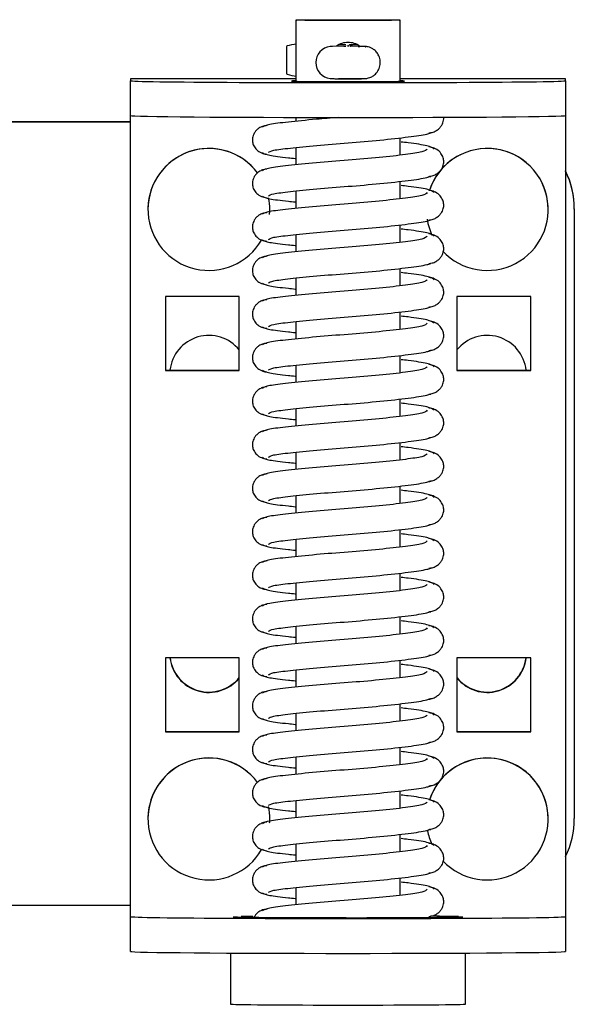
# Model space of a CAD drawing. Header units: centimetres. Extents: x 0 to 55409, y -2708 to 14680.
# Tile 129 of 215: x 50120.45 to 50126.83, y 4896.26 to 4907.57. Entities that reach past the tile are written whole.
import ezdxf

# ---------------------------------------------------------------- set-up
doc = ezdxf.new("R2010")
doc.units = ezdxf.units.CM
doc.header["$LTSCALE"] = 0.01
doc.layers.add('A-konstrukcja', color=7, linetype='Continuous')

# ---------------------------------------------------------------- blocks, each defined once
blk = doc.blocks.new('A$7E8814B27261F1')
at = {"color": 7, "linetype": 'Continuous'}
for p, q in [((3827.65, 4387), (3827.65, 4424.5)), ((3917.64, 4387), (3917.64, 4424.5)), ((3917.68, 4387), (3917.68, 4424.5)), ((3822.39, 4387), (3826.39, 4387)), ((3826.39, 4387), (3826.6, 4387)), ((3826.6, 4387), (3827.61, 4387)), ((3827.61, 4387), (3917.61, 4387)), ((3917.61, 4387), (3918.39, 4387)), ((3918.39, 4387), (3922.39, 4387)), ((3922.6, 4387), (3922.39, 4387)), ((3922.6, 4368), (3922.6, 4387)), ((3837.61, 4385), (3837.6, 4385)), ((3907.61, 4385), (3907.6, 4385)), ((3847.61, 4383), (3847.61, 4374.5)), ((3856.11, 4383), (3847.61, 4383)), ((3847.64, 4383), (3847.64, 4374.5)), ((3856.11, 4374.5), (3856.11, 4383)), ((3889.11, 4383), (3889.11, 4374.5)), ((3897.61, 4383), (3889.11, 4383)), ((3889.14, 4383), (3889.14, 4374.5)), ((3897.61, 4374.5), (3897.61, 4383)), ((3822.21, 4375.5), (3816.35, 4375.5)), ((3847.61, 4374.5), (3856.11, 4374.5)), ((3889.11, 4374.5), (3897.61, 4374.5)), ((3837.6, 4371), (3837.61, 4371)), ((3907.6, 4371), (3907.61, 4371)), ((3926.34, 4369.09), (3923.19, 4369.09)), ((3829.73, 4368), (3827.73, 4368)), ((3834.73, 4368), (3832.73, 4368)), ((3839.73, 4368), (3837.73, 4368)), ((3844.73, 4368), (3842.73, 4368)), ((3849.73, 4368), (3847.73, 4368)), ((3854.73, 4368), (3852.73, 4368)), ((3859.73, 4368), (3857.73, 4368)), ((3864.73, 4368), (3862.73, 4368)), ((3869.73, 4368), (3867.73, 4368)), ((3874.73, 4368), (3872.73, 4368)), ((3879.73, 4368), (3877.73, 4368)), ((3884.73, 4368), (3882.73, 4368)), ((3889.73, 4368), (3887.73, 4368)), ((3894.73, 4368), (3892.73, 4368)), ((3899.72, 4368), (3897.73, 4368)), ((3904.72, 4368), (3902.73, 4368)), ((3909.72, 4368), (3907.73, 4368)), ((3914.72, 4368), (3912.73, 4368)), ((3918.18, 4368), (3917.73, 4368)), ((3929.35, 4368), (3922.32, 4368)), ((3926.33, 4363.8), (3926.32, 4364.02)), ((3926.35, 4362.49), (3926.33, 4363.8)), ((3926.51, 4362.49), (3926.52, 4363.02)), ((3926.33, 4360.2), (3926.35, 4361.51)), ((3926.52, 4360.97), (3926.51, 4361.51)), ((3828.84, 4356), (3830.84, 4356)), ((3833.84, 4356), (3835.84, 4356)), ((3838.84, 4356), (3840.84, 4356)), ((3843.84, 4356), (3845.84, 4356)), ((3848.84, 4356), (3850.84, 4356)), ((3853.84, 4356), (3855.84, 4356)), ((3858.84, 4356), (3860.84, 4356)), ((3863.84, 4356), (3865.84, 4356)), ((3868.84, 4356), (3870.84, 4356)), ((3873.84, 4356), (3875.84, 4356)), ((3878.84, 4356), (3880.84, 4356)), ((3883.84, 4356), (3885.84, 4356)), ((3888.84, 4356), (3890.84, 4356)), ((3893.84, 4356), (3895.84, 4356)), ((3898.84, 4356), (3900.84, 4356)), ((3903.84, 4356), (3905.84, 4356)), ((3908.84, 4356), (3910.84, 4356)), ((3913.84, 4356), (3915.84, 4356)), ((3922.32, 4356), (3929.35, 4356)), ((3922.6, 4337), (3922.6, 4356)), ((3856.11, 4349.5), (3847.61, 4349.5)), ((3847.61, 4349.5), (3847.61, 4341)), ((3847.64, 4349.5), (3847.64, 4341)), ((3856.11, 4341), (3856.11, 4349.5)), ((3889.11, 4349.5), (3889.11, 4341)), ((3897.61, 4349.5), (3889.11, 4349.5)), ((3889.14, 4349.5), (3889.14, 4341)), ((3897.61, 4341), (3897.61, 4349.5)), ((3816.35, 4348.5), (3822.21, 4348.5)), ((3847.61, 4341), (3856.11, 4341)), ((3889.11, 4341), (3897.61, 4341)), ((3837.6, 4339), (3837.61, 4339)), ((3907.6, 4339), (3907.61, 4339)), ((3826.39, 4337), (3822.39, 4337)), ((3826.6, 4337), (3826.39, 4337)), ((3827.61, 4337), (3826.6, 4337)), ((3917.61, 4337), (3827.61, 4337)), ((3918.39, 4337), (3917.61, 4337)), ((3922.39, 4337), (3918.39, 4337)), ((3922.39, 4337), (3922.6, 4337)), ((3907.64, 4336), (3837.65, 4336)), ((3907.68, 4336), (3907.64, 4336))]:
    blk.add_line(p, q, dxfattribs=at)
for centre, radius, start, end in [((3924.48, 4363.85), 1.85, 6.3886, 173.7433), ((3924.54, 4362), 2.25, 0, 36.7992), ((3926.32, 4362.22), 0.178, 269.9445, 309.3444), ((3928.89, 4362.44), 2.54, 178.7797, 184.2455), ((3924.54, 4362), 2.25, 323.4294, 0), ((3920.15, 4360.24), 6.18, 357.0618, 359.6522)]:
    blk.add_arc(centre, radius, start, end, dxfattribs=at)
for centre, major_axis, ratio, start_param, end_param in [((3822.39, 4362), (0, -25), 0.008727, 3.141593, 6.283185), ((3826.39, 4362), (0, 25), 0.008727, 0, 3.141593), ((3918.39, 4362), (0, -25), 0.008727, 3.141593, 6.283185), ((3922.39, 4362), (0, 25), 0.008727, 0, 3.141593), ((3837.6, 4378), (0, -7), 0.999962, 0.643673, 5.758972), ((3837.61, 4378), (0, -7), 0.999962, 0.64291, 3.141593), ((3907.6, 4378), (0, -7), 0.999962, 0.643673, 5.758972), ((3907.61, 4378), (0, -7), 0.999962, 0.64291, 3.141593), ((3856.64, 4378), (0, 4.5), 0.999962, 0.11915, 2.461919), ((3856.68, 4378), (0, 4.5), 0.999962, 0.126966, 2.461919), ((3888.64, 4378), (0, 4.5), 0.999962, 3.821266, 6.171844), ((3816.35, 4362), (0, -13.5), 0.008727, 3.141593, 6.283185), ((3826.35, 4362), (0, -13.5), 0.008727, 2.51509, 2.713637), ((3837.6, 4378), (0, -7), 0.999962, 6.218805, 6.283185), ((3837.6, 4378), (0, -7), 0.999962, 0, 0.205478), ((3837.61, 4378), (0, -7), 0.999962, 0, 0.204519), ((3907.6, 4378), (0, -7), 0.999962, 6.200062, 6.283185), ((3907.6, 4378), (0, -7), 0.999962, 0, 0.192416), ((3907.61, 4378), (0, -7), 0.999962, 0, 0.191235), ((3922.35, 4362), (0, 6.5), 0.008727, 0, 3.536384), ((3922.35, 4362), (0, 6.5), 0.008727, 5.888394, 6.283185), ((3924.75, 4367.49), (0.02, 3.2), 0.577306, 1.080195, 1.440017), ((3924.77, 4368.25), (-1.85, 0.03), 0.865992, 5.747922, 5.805673), ((3924.77, 4368.25), (1.85, -0.03), 0.865992, 0.512416, 0.570167), ((3924.75, 4367.49), (0.02, 3.2), 0.577306, 4.851893, 5.211716), ((3926.5, 4364.21), (0, -1.96), 0.008727, 0, 0.523599), ((3926.33, 4362.49), (-0.18, 0.003), 0.865992, 3.141591, 3.294186), ((3926.33, 4361.51), (-0.18, -0.003), 0.865992, 2.988999, 3.141595), ((3826.35, 4362), (0, -13.5), 0.008727, 0.346715, 0.791701), ((3837.6, 4346), (0, 7), 0.999962, 0.756165, 5.966878), ((3837.6, 4346), (0, 7), 0.999962, 0.195682, 0.425982), ((3837.61, 4346), (0, 7), 0.999962, 3.141593, 5.967856), ((3907.6, 4346), (0, 7), 0.999962, 0.749505, 5.965135), ((3907.6, 4346), (0, 7), 0.999962, 0.159882, 0.437678), ((3907.61, 4346), (0, 7), 0.999962, 3.141593, 5.966115), ((3856.64, 4346), (0, -4.5), 0.999962, 3.821266, 6.164035), ((3856.68, 4346), (0, -4.5), 0.999962, 3.821266, 6.156219), ((3888.64, 4346), (0, -4.5), 0.999962, 0.111341, 2.461919), ((3837.65, 4346), (0, 10), 0.999962, 2.690566, 3.141593), ((3907.64, 4346), (0, -10), 0.999962, 0, 0.451027), ((3907.68, 4346), (0, 10), 0.999962, 3.141593, 3.592619)]:
    blk.add_ellipse(centre, major_axis=major_axis, ratio=ratio, start_param=start_param, end_param=end_param, dxfattribs=at)
for major_axis in [(0, 6), (0, 4.5)]:
    blk.add_ellipse((3929.35, 4362), major_axis=major_axis, ratio=0.008727, dxfattribs=at)
for points, knots in [([(3826.24, 4357.34), (3826.23, 4359.1), (3826.23, 4362.18), (3826.24, 4367.34), (3826.26, 4371.62), (3826.29, 4374.08), (3826.32, 4375), (3826.33, 4375.19), (3826.33, 4375.19)], [0, 0, 0, 0, 0.1687505, 0.3408406, 0.5128737, 0.6842855, 0.7688117, 0.8186463, 0.8186463, 0.8186463, 0.8186463]), ([(3832.24, 4371.34), (3832.22, 4371.52), (3832.18, 4371.82), (3831.96, 4372.25), (3831.69, 4372.57), (3831.31, 4372.85), (3830.85, 4373), (3830.4, 4373.01), (3829.9, 4372.87), (3829.43, 4372.52), (3829.06, 4371.98), (3828.99, 4371.57), (3828.96, 4371.34)], [0, 0, 0, 0, 0.083347, 0.163832, 0.239536, 0.309654, 0.433413, 0.542458, 0.654363, 0.770804, 0.888002, 1, 1, 1, 1]), ([(3837.24, 4371.34), (3837.22, 4371.52), (3837.18, 4371.82), (3836.96, 4372.25), (3836.69, 4372.57), (3836.31, 4372.85), (3835.84, 4373), (3835.4, 4373.01), (3834.9, 4372.87), (3834.43, 4372.52), (3834.06, 4371.98), (3833.99, 4371.57), (3833.96, 4371.34)], [0, 0, 0, 0, 0.083347, 0.163832, 0.239536, 0.309654, 0.433413, 0.542458, 0.654363, 0.770804, 0.888002, 1, 1, 1, 1]), ([(3842.24, 4371.34), (3842.22, 4371.52), (3842.18, 4371.82), (3841.96, 4372.25), (3841.69, 4372.57), (3841.31, 4372.85), (3840.84, 4373), (3840.4, 4373.01), (3839.9, 4372.87), (3839.43, 4372.52), (3839.06, 4371.98), (3838.99, 4371.57), (3838.96, 4371.34)], [0, 0, 0, 0, 0.083347, 0.163832, 0.239536, 0.309654, 0.433413, 0.542458, 0.654363, 0.770804, 0.888002, 1, 1, 1, 1]), ([(3847.24, 4371.34), (3847.22, 4371.52), (3847.18, 4371.82), (3846.96, 4372.25), (3846.69, 4372.57), (3846.31, 4372.85), (3845.84, 4373), (3845.39, 4373.01), (3844.9, 4372.87), (3844.43, 4372.52), (3844.06, 4371.98), (3843.99, 4371.57), (3843.96, 4371.34)], [0, 0, 0, 0, 0.083347, 0.163832, 0.239536, 0.309654, 0.433413, 0.542458, 0.654363, 0.770804, 0.888002, 1, 1, 1, 1]), ([(3852.24, 4371.34), (3852.22, 4371.52), (3852.18, 4371.82), (3851.96, 4372.25), (3851.69, 4372.57), (3851.3, 4372.85), (3850.84, 4373), (3850.39, 4373.01), (3849.9, 4372.87), (3849.43, 4372.52), (3849.06, 4371.98), (3848.99, 4371.57), (3848.96, 4371.34)], [0, 0, 0, 0, 0.083347, 0.163832, 0.239536, 0.309654, 0.433413, 0.542458, 0.654363, 0.770804, 0.888002, 1, 1, 1, 1]), ([(3857.24, 4371.34), (3857.22, 4371.52), (3857.18, 4371.82), (3856.96, 4372.25), (3856.69, 4372.57), (3856.3, 4372.85), (3855.84, 4373), (3855.39, 4373.01), (3854.9, 4372.87), (3854.43, 4372.52), (3854.06, 4371.98), (3853.99, 4371.57), (3853.96, 4371.34)], [0, 0, 0, 0, 0.083347, 0.163832, 0.239536, 0.309654, 0.433413, 0.542458, 0.654363, 0.770804, 0.888002, 1, 1, 1, 1]), ([(3862.24, 4371.34), (3862.22, 4371.52), (3862.17, 4371.82), (3861.96, 4372.25), (3861.69, 4372.57), (3861.3, 4372.85), (3860.84, 4373), (3860.39, 4373.01), (3859.9, 4372.87), (3859.43, 4372.52), (3859.06, 4371.98), (3858.99, 4371.57), (3858.96, 4371.34)], [0, 0, 0, 0, 0.083347, 0.163832, 0.239536, 0.309654, 0.433413, 0.542458, 0.654363, 0.770804, 0.888002, 1, 1, 1, 1]), ([(3867.24, 4371.34), (3867.21, 4371.52), (3867.17, 4371.82), (3866.96, 4372.25), (3866.69, 4372.57), (3866.3, 4372.85), (3865.84, 4373), (3865.39, 4373.01), (3864.9, 4372.87), (3864.43, 4372.52), (3864.06, 4371.98), (3863.99, 4371.57), (3863.96, 4371.34)], [0, 0, 0, 0, 0.083347, 0.163832, 0.239536, 0.309654, 0.433413, 0.542458, 0.654363, 0.770804, 0.888002, 1, 1, 1, 1]), ([(3872.24, 4371.34), (3872.21, 4371.52), (3872.17, 4371.82), (3871.96, 4372.25), (3871.68, 4372.57), (3871.3, 4372.85), (3870.84, 4373), (3870.39, 4373.01), (3869.9, 4372.87), (3869.43, 4372.52), (3869.06, 4371.98), (3868.99, 4371.57), (3868.96, 4371.34)], [0, 0, 0, 0, 0.083347, 0.163832, 0.239536, 0.309654, 0.433413, 0.542458, 0.654363, 0.770804, 0.888002, 1, 1, 1, 1]), ([(3877.24, 4371.34), (3877.21, 4371.52), (3877.17, 4371.82), (3876.96, 4372.25), (3876.68, 4372.57), (3876.3, 4372.85), (3875.84, 4373), (3875.39, 4373.01), (3874.9, 4372.87), (3874.43, 4372.52), (3874.06, 4371.98), (3873.99, 4371.57), (3873.96, 4371.34)], [0, 0, 0, 0, 0.083347, 0.163832, 0.239536, 0.309654, 0.433413, 0.542458, 0.654363, 0.770804, 0.888002, 1, 1, 1, 1]), ([(3882.24, 4371.34), (3882.21, 4371.52), (3882.17, 4371.82), (3881.96, 4372.25), (3881.68, 4372.57), (3881.3, 4372.85), (3880.84, 4373), (3880.39, 4373.01), (3879.9, 4372.87), (3879.43, 4372.52), (3879.06, 4371.98), (3878.99, 4371.57), (3878.96, 4371.34)], [0, 0, 0, 0, 0.083347, 0.163832, 0.239536, 0.309654, 0.433413, 0.542458, 0.654363, 0.770804, 0.888002, 1, 1, 1, 1]), ([(3887.24, 4371.34), (3887.21, 4371.52), (3887.17, 4371.82), (3886.96, 4372.25), (3886.68, 4372.57), (3886.3, 4372.85), (3885.84, 4373), (3885.39, 4373.01), (3884.9, 4372.87), (3884.43, 4372.52), (3884.06, 4371.98), (3883.99, 4371.57), (3883.96, 4371.34)], [0, 0, 0, 0, 0.083347, 0.163832, 0.239536, 0.309654, 0.433413, 0.542458, 0.654363, 0.770804, 0.888002, 1, 1, 1, 1]), ([(3892.23, 4371.34), (3892.21, 4371.52), (3892.17, 4371.82), (3891.96, 4372.25), (3891.68, 4372.57), (3891.3, 4372.85), (3890.84, 4373), (3890.39, 4373.01), (3889.9, 4372.87), (3889.43, 4372.52), (3889.06, 4371.98), (3888.99, 4371.57), (3888.96, 4371.34)], [0, 0, 0, 0, 0.083347, 0.163832, 0.239536, 0.309654, 0.433413, 0.542458, 0.654363, 0.770804, 0.888002, 1, 1, 1, 1]), ([(3897.23, 4371.34), (3897.21, 4371.52), (3897.17, 4371.82), (3896.96, 4372.25), (3896.68, 4372.57), (3896.3, 4372.85), (3895.84, 4373), (3895.39, 4373.01), (3894.9, 4372.87), (3894.43, 4372.52), (3894.06, 4371.98), (3893.99, 4371.57), (3893.96, 4371.34)], [0, 0, 0, 0, 0.083347, 0.163832, 0.239536, 0.309654, 0.433413, 0.542458, 0.654363, 0.770804, 0.888002, 1, 1, 1, 1]), ([(3902.23, 4371.34), (3902.21, 4371.52), (3902.17, 4371.82), (3901.96, 4372.25), (3901.68, 4372.57), (3901.3, 4372.85), (3900.84, 4373), (3900.39, 4373.01), (3899.9, 4372.87), (3899.43, 4372.52), (3899.06, 4371.98), (3898.99, 4371.57), (3898.96, 4371.34)], [0, 0, 0, 0, 0.083347, 0.163832, 0.239536, 0.309654, 0.433413, 0.542458, 0.654363, 0.770804, 0.888002, 1, 1, 1, 1]), ([(3907.23, 4371.34), (3907.21, 4371.52), (3907.17, 4371.82), (3906.96, 4372.25), (3906.68, 4372.57), (3906.3, 4372.85), (3905.84, 4373), (3905.39, 4373.01), (3904.9, 4372.87), (3904.43, 4372.52), (3904.06, 4371.98), (3903.99, 4371.57), (3903.96, 4371.34)], [0, 0, 0, 0, 0.083347, 0.163832, 0.239536, 0.309654, 0.433413, 0.542458, 0.654363, 0.770804, 0.888002, 1, 1, 1, 1]), ([(3912.23, 4371.34), (3912.21, 4371.52), (3912.17, 4371.82), (3911.96, 4372.25), (3911.68, 4372.57), (3911.3, 4372.85), (3910.84, 4373), (3910.39, 4373.01), (3909.9, 4372.87), (3909.43, 4372.52), (3909.06, 4371.98), (3908.99, 4371.57), (3908.96, 4371.34)], [0, 0, 0, 0, 0.083347, 0.163832, 0.239536, 0.309654, 0.433413, 0.542458, 0.654363, 0.770804, 0.888002, 1, 1, 1, 1]), ([(3917.23, 4371.34), (3917.21, 4371.52), (3917.17, 4371.82), (3916.96, 4372.25), (3916.68, 4372.57), (3916.3, 4372.85), (3915.84, 4373), (3915.39, 4373.01), (3914.9, 4372.87), (3914.43, 4372.52), (3914.06, 4371.98), (3913.99, 4371.57), (3913.96, 4371.34)], [0, 0, 0, 0, 0.083347, 0.163832, 0.239536, 0.309654, 0.433413, 0.542458, 0.654363, 0.770804, 0.888002, 1, 1, 1, 1]), ([(3827.24, 4371.34), (3827.22, 4371.52), (3827.18, 4371.82), (3826.96, 4372.25), (3826.69, 4372.57), (3826.45, 4372.74), (3826.32, 4372.81), (3826.28, 4372.83)], [0, 0, 0, 0, 0.0833472, 0.163832, 0.2395359, 0.3096544, 0.3315427, 0.3315427, 0.3315427, 0.3315427]), ([(3829.54, 4352.92), (3829.42, 4353.02), (3829.21, 4353.25), (3828.91, 4355.3), (3828.57, 4358.32), (3828.26, 4362.01), (3827.97, 4365.77), (3827.64, 4368.98), (3827.37, 4371.3), (3827.17, 4371.67), (3827.06, 4371.84)], [0, 0, 0, 0, 0.121791, 0.240967, 0.366377, 0.489817, 0.61453, 0.74385, 0.869259, 1, 1, 1, 1]), ([(3829.14, 4371.84), (3829.03, 4371.67), (3828.83, 4371.31), (3828.63, 4369.58), (3828.5, 4368.36), (3828.47, 4368.09)], [0, 0, 0, 0, 0.2559837, 0.5017023, 0.5678083, 0.5678083, 0.5678083, 0.5678083]), ([(3834.54, 4352.92), (3834.42, 4353.02), (3834.21, 4353.25), (3833.91, 4355.3), (3833.57, 4358.32), (3833.26, 4362.01), (3832.97, 4365.77), (3832.64, 4368.98), (3832.37, 4371.3), (3832.17, 4371.67), (3832.06, 4371.84)], [0, 0, 0, 0, 0.121791, 0.240967, 0.366377, 0.489817, 0.61453, 0.74385, 0.869259, 1, 1, 1, 1]), ([(3834.14, 4371.84), (3834.03, 4371.67), (3833.83, 4371.31), (3833.63, 4369.58), (3833.5, 4368.36), (3833.47, 4368.09)], [0, 0, 0, 0, 0.2559837, 0.5017023, 0.5678083, 0.5678083, 0.5678083, 0.5678083]), ([(3839.54, 4352.92), (3839.42, 4353.02), (3839.21, 4353.25), (3838.91, 4355.3), (3838.57, 4358.32), (3838.26, 4362.01), (3837.97, 4365.77), (3837.64, 4368.98), (3837.37, 4371.3), (3837.17, 4371.67), (3837.06, 4371.84)], [0, 0, 0, 0, 0.121791, 0.240967, 0.366377, 0.489817, 0.61453, 0.74385, 0.869259, 1, 1, 1, 1]), ([(3839.14, 4371.84), (3839.03, 4371.67), (3838.83, 4371.31), (3838.63, 4369.58), (3838.5, 4368.36), (3838.47, 4368.09)], [0, 0, 0, 0, 0.2559837, 0.5017023, 0.5678083, 0.5678083, 0.5678083, 0.5678083]), ([(3844.54, 4352.92), (3844.42, 4353.02), (3844.21, 4353.25), (3843.91, 4355.3), (3843.57, 4358.32), (3843.26, 4362.01), (3842.97, 4365.77), (3842.64, 4368.98), (3842.37, 4371.3), (3842.17, 4371.67), (3842.06, 4371.84)], [0, 0, 0, 0, 0.121791, 0.240967, 0.366377, 0.489817, 0.61453, 0.74385, 0.869259, 1, 1, 1, 1]), ([(3844.14, 4371.84), (3844.03, 4371.67), (3843.83, 4371.31), (3843.63, 4369.58), (3843.5, 4368.36), (3843.47, 4368.09)], [0, 0, 0, 0, 0.2559837, 0.5017023, 0.5678083, 0.5678083, 0.5678083, 0.5678083]), ([(3849.54, 4352.92), (3849.42, 4353.02), (3849.21, 4353.25), (3848.91, 4355.3), (3848.57, 4358.32), (3848.26, 4362.01), (3847.97, 4365.77), (3847.64, 4368.98), (3847.37, 4371.3), (3847.17, 4371.67), (3847.06, 4371.84)], [0, 0, 0, 0, 0.121791, 0.240967, 0.366377, 0.489817, 0.61453, 0.74385, 0.869259, 1, 1, 1, 1]), ([(3849.14, 4371.84), (3849.03, 4371.67), (3848.83, 4371.31), (3848.63, 4369.58), (3848.5, 4368.36), (3848.47, 4368.09)], [0, 0, 0, 0, 0.2559837, 0.5017023, 0.5678083, 0.5678083, 0.5678083, 0.5678083]), ([(3854.54, 4352.92), (3854.42, 4353.02), (3854.21, 4353.25), (3853.91, 4355.3), (3853.56, 4358.32), (3853.26, 4362.01), (3852.97, 4365.77), (3852.64, 4368.98), (3852.37, 4371.3), (3852.17, 4371.67), (3852.06, 4371.84)], [0, 0, 0, 0, 0.121791, 0.240967, 0.366377, 0.489817, 0.61453, 0.74385, 0.869259, 1, 1, 1, 1]), ([(3854.14, 4371.84), (3854.03, 4371.67), (3853.83, 4371.31), (3853.63, 4369.58), (3853.5, 4368.36), (3853.47, 4368.09)], [0, 0, 0, 0, 0.2559837, 0.5017023, 0.5678083, 0.5678083, 0.5678083, 0.5678083]), ([(3859.54, 4352.92), (3859.42, 4353.02), (3859.21, 4353.25), (3858.91, 4355.3), (3858.56, 4358.32), (3858.26, 4362.01), (3857.97, 4365.77), (3857.64, 4368.98), (3857.37, 4371.3), (3857.17, 4371.67), (3857.06, 4371.84)], [0, 0, 0, 0, 0.121791, 0.240967, 0.366377, 0.489817, 0.61453, 0.74385, 0.869259, 1, 1, 1, 1]), ([(3859.14, 4371.84), (3859.03, 4371.67), (3858.83, 4371.31), (3858.63, 4369.58), (3858.5, 4368.36), (3858.47, 4368.09)], [0, 0, 0, 0, 0.2559837, 0.5017023, 0.5678083, 0.5678083, 0.5678083, 0.5678083]), ([(3864.54, 4352.92), (3864.42, 4353.02), (3864.21, 4353.25), (3863.91, 4355.3), (3863.56, 4358.32), (3863.26, 4362.01), (3862.96, 4365.77), (3862.64, 4368.98), (3862.37, 4371.3), (3862.17, 4371.67), (3862.06, 4371.84)], [0, 0, 0, 0, 0.121791, 0.240967, 0.366377, 0.489817, 0.61453, 0.74385, 0.869259, 1, 1, 1, 1]), ([(3864.14, 4371.84), (3864.03, 4371.67), (3863.83, 4371.31), (3863.63, 4369.58), (3863.5, 4368.36), (3863.47, 4368.09)], [0, 0, 0, 0, 0.2559837, 0.5017023, 0.5678083, 0.5678083, 0.5678083, 0.5678083]), ([(3869.54, 4352.92), (3869.42, 4353.02), (3869.21, 4353.25), (3868.91, 4355.3), (3868.56, 4358.32), (3868.26, 4362.01), (3867.96, 4365.77), (3867.64, 4368.98), (3867.37, 4371.3), (3867.17, 4371.67), (3867.06, 4371.84)], [0, 0, 0, 0, 0.121791, 0.240967, 0.366377, 0.489817, 0.61453, 0.74385, 0.869259, 1, 1, 1, 1]), ([(3869.14, 4371.84), (3869.02, 4371.67), (3868.83, 4371.31), (3868.63, 4369.58), (3868.5, 4368.36), (3868.47, 4368.09)], [0, 0, 0, 0, 0.2559837, 0.5017023, 0.5678083, 0.5678083, 0.5678083, 0.5678083]), ([(3874.54, 4352.92), (3874.42, 4353.02), (3874.21, 4353.25), (3873.91, 4355.3), (3873.56, 4358.32), (3873.26, 4362.01), (3872.96, 4365.77), (3872.64, 4368.98), (3872.37, 4371.3), (3872.17, 4371.67), (3872.06, 4371.84)], [0, 0, 0, 0, 0.121791, 0.240967, 0.366377, 0.489817, 0.61453, 0.74385, 0.869259, 1, 1, 1, 1]), ([(3874.14, 4371.84), (3874.02, 4371.67), (3873.83, 4371.31), (3873.63, 4369.58), (3873.5, 4368.36), (3873.47, 4368.09)], [0, 0, 0, 0, 0.2559837, 0.5017023, 0.5678083, 0.5678083, 0.5678083, 0.5678083]), ([(3879.54, 4352.92), (3879.42, 4353.02), (3879.21, 4353.25), (3878.91, 4355.3), (3878.56, 4358.32), (3878.26, 4362.01), (3877.96, 4365.77), (3877.64, 4368.98), (3877.37, 4371.3), (3877.17, 4371.67), (3877.06, 4371.84)], [0, 0, 0, 0, 0.121791, 0.240967, 0.366377, 0.489817, 0.61453, 0.74385, 0.869259, 1, 1, 1, 1]), ([(3879.14, 4371.84), (3879.02, 4371.67), (3878.83, 4371.31), (3878.63, 4369.58), (3878.5, 4368.36), (3878.47, 4368.09)], [0, 0, 0, 0, 0.2559837, 0.5017023, 0.5678083, 0.5678083, 0.5678083, 0.5678083]), ([(3884.54, 4352.92), (3884.42, 4353.02), (3884.21, 4353.25), (3883.91, 4355.3), (3883.56, 4358.32), (3883.26, 4362.01), (3882.96, 4365.77), (3882.64, 4368.98), (3882.37, 4371.3), (3882.17, 4371.67), (3882.06, 4371.84)], [0, 0, 0, 0, 0.121791, 0.240967, 0.366377, 0.489817, 0.61453, 0.74385, 0.869259, 1, 1, 1, 1]), ([(3884.14, 4371.84), (3884.02, 4371.67), (3883.83, 4371.31), (3883.63, 4369.58), (3883.5, 4368.36), (3883.47, 4368.09)], [0, 0, 0, 0, 0.2559837, 0.5017023, 0.5678083, 0.5678083, 0.5678083, 0.5678083]), ([(3889.54, 4352.92), (3889.42, 4353.02), (3889.21, 4353.25), (3888.91, 4355.3), (3888.56, 4358.32), (3888.26, 4362.01), (3887.96, 4365.77), (3887.64, 4368.98), (3887.37, 4371.3), (3887.17, 4371.67), (3887.06, 4371.84)], [0, 0, 0, 0, 0.121791, 0.240967, 0.366377, 0.489817, 0.61453, 0.74385, 0.869259, 1, 1, 1, 1]), ([(3889.14, 4371.84), (3889.02, 4371.67), (3888.83, 4371.31), (3888.63, 4369.58), (3888.5, 4368.36), (3888.47, 4368.09)], [0, 0, 0, 0, 0.2559837, 0.5017023, 0.5678083, 0.5678083, 0.5678083, 0.5678083]), ([(3894.54, 4352.92), (3894.42, 4353.02), (3894.21, 4353.25), (3893.91, 4355.3), (3893.56, 4358.32), (3893.26, 4362.01), (3892.96, 4365.77), (3892.64, 4368.98), (3892.37, 4371.3), (3892.17, 4371.67), (3892.06, 4371.84)], [0, 0, 0, 0, 0.121791, 0.240967, 0.366377, 0.489817, 0.61453, 0.74385, 0.869259, 1, 1, 1, 1]), ([(3894.14, 4371.84), (3894.02, 4371.67), (3893.83, 4371.31), (3893.63, 4369.58), (3893.5, 4368.36), (3893.47, 4368.09)], [0, 0, 0, 0, 0.2559837, 0.5017023, 0.5678083, 0.5678083, 0.5678083, 0.5678083]), ([(3899.54, 4352.92), (3899.42, 4353.02), (3899.2, 4353.25), (3898.91, 4355.3), (3898.56, 4358.32), (3898.26, 4362.01), (3897.96, 4365.77), (3897.64, 4368.98), (3897.37, 4371.3), (3897.17, 4371.67), (3897.06, 4371.84)], [0, 0, 0, 0, 0.121791, 0.240967, 0.366377, 0.489817, 0.61453, 0.74385, 0.869259, 1, 1, 1, 1]), ([(3899.14, 4371.84), (3899.02, 4371.67), (3898.83, 4371.31), (3898.63, 4369.58), (3898.5, 4368.36), (3898.47, 4368.09)], [0, 0, 0, 0, 0.2559837, 0.5017023, 0.5678083, 0.5678083, 0.5678083, 0.5678083]), ([(3904.54, 4352.92), (3904.42, 4353.02), (3904.2, 4353.25), (3903.91, 4355.3), (3903.56, 4358.32), (3903.26, 4362.01), (3902.96, 4365.77), (3902.64, 4368.98), (3902.36, 4371.3), (3902.17, 4371.67), (3902.06, 4371.84)], [0, 0, 0, 0, 0.121791, 0.240967, 0.366377, 0.489817, 0.61453, 0.74385, 0.869259, 1, 1, 1, 1]), ([(3904.13, 4371.84), (3904.02, 4371.67), (3903.83, 4371.31), (3903.63, 4369.58), (3903.5, 4368.36), (3903.47, 4368.09)], [0, 0, 0, 0, 0.2559837, 0.5017023, 0.5678083, 0.5678083, 0.5678083, 0.5678083]), ([(3909.54, 4352.92), (3909.42, 4353.02), (3909.2, 4353.25), (3908.91, 4355.3), (3908.56, 4358.32), (3908.26, 4362.01), (3907.96, 4365.77), (3907.64, 4368.98), (3907.36, 4371.3), (3907.17, 4371.67), (3907.06, 4371.84)], [0, 0, 0, 0, 0.121791, 0.240967, 0.366377, 0.489817, 0.61453, 0.74385, 0.869259, 1, 1, 1, 1]), ([(3909.13, 4371.84), (3909.02, 4371.67), (3908.83, 4371.31), (3908.63, 4369.58), (3908.5, 4368.36), (3908.47, 4368.09)], [0, 0, 0, 0, 0.2559837, 0.5017023, 0.5678083, 0.5678083, 0.5678083, 0.5678083]), ([(3914.54, 4352.92), (3914.42, 4353.02), (3914.2, 4353.25), (3913.91, 4355.3), (3913.56, 4358.32), (3913.26, 4362.01), (3912.96, 4365.77), (3912.64, 4368.98), (3912.36, 4371.3), (3912.17, 4371.67), (3912.06, 4371.84)], [0, 0, 0, 0, 0.121791, 0.240967, 0.366377, 0.489817, 0.61453, 0.74385, 0.869259, 1, 1, 1, 1]), ([(3914.13, 4371.84), (3914.02, 4371.67), (3913.83, 4371.31), (3913.62, 4369.58), (3913.5, 4368.36), (3913.47, 4368.09)], [0, 0, 0, 0, 0.2559837, 0.5017023, 0.5678083, 0.5678083, 0.5678083, 0.5678083]), ([(3918.17, 4363.11), (3918.1, 4363.97), (3917.93, 4366.08), (3917.64, 4368.98), (3917.36, 4371.3), (3917.17, 4371.67), (3917.06, 4371.84)], [0.5271569, 0.5271569, 0.5271569, 0.5271569, 0.6145301, 0.7438503, 0.8692586, 1, 1, 1, 1]), ([(3829.15, 4371.14), (3829.24, 4371.05), (3829.42, 4370.8), (3829.66, 4368.75), (3829.97, 4365.71), (3830.26, 4361.99), (3830.58, 4358.2), (3830.94, 4354.97), (3831.21, 4353.12), (3831.37, 4352.62), (3831.41, 4352.5)], [0.0018545, 0.0018545, 0.0018545, 0.0018545, 0.1218156, 0.2410193, 0.3664581, 0.489919, 0.6146396, 0.7439488, 0.8693234, 0.9192158, 0.9192158, 0.9192158, 0.9192158]), ([(3834.14, 4371.14), (3834.24, 4371.05), (3834.41, 4370.8), (3834.66, 4368.75), (3834.97, 4365.71), (3835.26, 4361.99), (3835.58, 4358.2), (3835.94, 4354.97), (3836.21, 4353.12), (3836.37, 4352.62), (3836.41, 4352.5)], [0.0018545, 0.0018545, 0.0018545, 0.0018545, 0.1218156, 0.2410193, 0.3664581, 0.489919, 0.6146396, 0.7439488, 0.8693234, 0.9192158, 0.9192158, 0.9192158, 0.9192158]), ([(3839.14, 4371.14), (3839.24, 4371.05), (3839.41, 4370.8), (3839.66, 4368.75), (3839.97, 4365.71), (3840.26, 4361.99), (3840.58, 4358.2), (3840.94, 4354.97), (3841.21, 4353.12), (3841.37, 4352.62), (3841.41, 4352.5)], [0.0018545, 0.0018545, 0.0018545, 0.0018545, 0.1218156, 0.2410193, 0.3664581, 0.489919, 0.6146396, 0.7439488, 0.8693234, 0.9192158, 0.9192158, 0.9192158, 0.9192158]), ([(3844.14, 4371.14), (3844.24, 4371.05), (3844.41, 4370.8), (3844.66, 4368.75), (3844.97, 4365.71), (3845.26, 4361.99), (3845.58, 4358.2), (3845.94, 4354.97), (3846.21, 4353.12), (3846.37, 4352.62), (3846.41, 4352.5)], [0.0018545, 0.0018545, 0.0018545, 0.0018545, 0.1218156, 0.2410193, 0.3664581, 0.489919, 0.6146396, 0.7439488, 0.8693234, 0.9192158, 0.9192158, 0.9192158, 0.9192158]), ([(3849.14, 4371.14), (3849.24, 4371.05), (3849.41, 4370.8), (3849.66, 4368.75), (3849.97, 4365.71), (3850.26, 4361.99), (3850.58, 4358.2), (3850.94, 4354.97), (3851.21, 4353.12), (3851.37, 4352.62), (3851.41, 4352.5)], [0.0018545, 0.0018545, 0.0018545, 0.0018545, 0.1218156, 0.2410193, 0.3664581, 0.489919, 0.6146396, 0.7439488, 0.8693234, 0.9192158, 0.9192158, 0.9192158, 0.9192158]), ([(3854.14, 4371.14), (3854.24, 4371.05), (3854.41, 4370.8), (3854.66, 4368.75), (3854.97, 4365.71), (3855.26, 4361.99), (3855.58, 4358.2), (3855.94, 4354.97), (3856.21, 4353.12), (3856.37, 4352.62), (3856.41, 4352.5)], [0.0018545, 0.0018545, 0.0018545, 0.0018545, 0.1218156, 0.2410193, 0.3664581, 0.489919, 0.6146396, 0.7439488, 0.8693234, 0.9192158, 0.9192158, 0.9192158, 0.9192158]), ([(3859.14, 4371.14), (3859.24, 4371.05), (3859.41, 4370.8), (3859.66, 4368.75), (3859.97, 4365.71), (3860.26, 4361.99), (3860.58, 4358.2), (3860.94, 4354.97), (3861.21, 4353.12), (3861.37, 4352.62), (3861.41, 4352.5)], [0.0018545, 0.0018545, 0.0018545, 0.0018545, 0.1218156, 0.2410193, 0.3664581, 0.489919, 0.6146396, 0.7439488, 0.8693234, 0.9192158, 0.9192158, 0.9192158, 0.9192158]), ([(3864.14, 4371.14), (3864.24, 4371.05), (3864.41, 4370.8), (3864.66, 4368.75), (3864.97, 4365.71), (3865.26, 4361.99), (3865.58, 4358.2), (3865.94, 4354.97), (3866.21, 4353.12), (3866.37, 4352.62), (3866.41, 4352.5)], [0.0018545, 0.0018545, 0.0018545, 0.0018545, 0.1218156, 0.2410193, 0.3664581, 0.489919, 0.6146396, 0.7439488, 0.8693234, 0.9192158, 0.9192158, 0.9192158, 0.9192158]), ([(3869.14, 4371.14), (3869.24, 4371.05), (3869.41, 4370.8), (3869.66, 4368.75), (3869.97, 4365.71), (3870.26, 4361.99), (3870.58, 4358.2), (3870.94, 4354.97), (3871.21, 4353.12), (3871.37, 4352.62), (3871.41, 4352.5)], [0.0018545, 0.0018545, 0.0018545, 0.0018545, 0.1218156, 0.2410193, 0.3664581, 0.489919, 0.6146396, 0.7439488, 0.8693234, 0.9192158, 0.9192158, 0.9192158, 0.9192158]), ([(3874.14, 4371.14), (3874.24, 4371.05), (3874.41, 4370.8), (3874.66, 4368.75), (3874.97, 4365.71), (3875.26, 4361.99), (3875.58, 4358.2), (3875.94, 4354.97), (3876.21, 4353.12), (3876.37, 4352.62), (3876.41, 4352.5)], [0.0018545, 0.0018545, 0.0018545, 0.0018545, 0.1218156, 0.2410193, 0.3664581, 0.489919, 0.6146396, 0.7439488, 0.8693234, 0.9192158, 0.9192158, 0.9192158, 0.9192158]), ([(3879.14, 4371.14), (3879.24, 4371.05), (3879.41, 4370.8), (3879.66, 4368.75), (3879.97, 4365.71), (3880.26, 4361.99), (3880.58, 4358.2), (3880.94, 4354.97), (3881.21, 4353.12), (3881.37, 4352.62), (3881.41, 4352.5)], [0.0018545, 0.0018545, 0.0018545, 0.0018545, 0.1218156, 0.2410193, 0.3664581, 0.489919, 0.6146396, 0.7439488, 0.8693234, 0.9192158, 0.9192158, 0.9192158, 0.9192158]), ([(3884.14, 4371.14), (3884.24, 4371.05), (3884.41, 4370.8), (3884.66, 4368.75), (3884.97, 4365.71), (3885.26, 4361.99), (3885.57, 4358.2), (3885.94, 4354.97), (3886.21, 4353.12), (3886.37, 4352.62), (3886.41, 4352.5)], [0.0018545, 0.0018545, 0.0018545, 0.0018545, 0.1218156, 0.2410193, 0.3664581, 0.489919, 0.6146396, 0.7439488, 0.8693234, 0.9192158, 0.9192158, 0.9192158, 0.9192158]), ([(3889.14, 4371.14), (3889.24, 4371.05), (3889.41, 4370.8), (3889.66, 4368.75), (3889.97, 4365.71), (3890.26, 4361.99), (3890.57, 4358.2), (3890.94, 4354.97), (3891.2, 4353.12), (3891.37, 4352.62), (3891.41, 4352.5)], [0.0018545, 0.0018545, 0.0018545, 0.0018545, 0.1218156, 0.2410193, 0.3664581, 0.489919, 0.6146396, 0.7439488, 0.8693234, 0.9192158, 0.9192158, 0.9192158, 0.9192158]), ([(3894.14, 4371.14), (3894.24, 4371.05), (3894.41, 4370.8), (3894.66, 4368.75), (3894.97, 4365.71), (3895.26, 4361.99), (3895.57, 4358.2), (3895.94, 4354.97), (3896.2, 4353.12), (3896.36, 4352.62), (3896.41, 4352.5)], [0.0018545, 0.0018545, 0.0018545, 0.0018545, 0.1218156, 0.2410193, 0.3664581, 0.489919, 0.6146396, 0.7439488, 0.8693234, 0.9192158, 0.9192158, 0.9192158, 0.9192158]), ([(3899.14, 4371.14), (3899.24, 4371.05), (3899.41, 4370.8), (3899.66, 4368.75), (3899.97, 4365.71), (3900.26, 4361.99), (3900.57, 4358.2), (3900.94, 4354.97), (3901.2, 4353.12), (3901.36, 4352.62), (3901.41, 4352.5)], [0.0018545, 0.0018545, 0.0018545, 0.0018545, 0.1218156, 0.2410193, 0.3664581, 0.489919, 0.6146396, 0.7439488, 0.8693234, 0.9192158, 0.9192158, 0.9192158, 0.9192158]), ([(3904.14, 4371.14), (3904.24, 4371.05), (3904.41, 4370.8), (3904.65, 4368.75), (3904.97, 4365.71), (3905.26, 4361.99), (3905.57, 4358.2), (3905.94, 4354.97), (3906.2, 4353.12), (3906.36, 4352.62), (3906.41, 4352.5)], [0.0018545, 0.0018545, 0.0018545, 0.0018545, 0.1218156, 0.2410193, 0.3664581, 0.489919, 0.6146396, 0.7439488, 0.8693234, 0.9192158, 0.9192158, 0.9192158, 0.9192158]), ([(3909.14, 4371.14), (3909.24, 4371.05), (3909.41, 4370.8), (3909.65, 4368.75), (3909.97, 4365.71), (3910.26, 4361.99), (3910.57, 4358.2), (3910.94, 4354.97), (3911.2, 4353.12), (3911.36, 4352.62), (3911.41, 4352.5)], [0.0018545, 0.0018545, 0.0018545, 0.0018545, 0.1218156, 0.2410193, 0.3664581, 0.489919, 0.6146396, 0.7439488, 0.8693234, 0.9192158, 0.9192158, 0.9192158, 0.9192158]), ([(3914.14, 4371.14), (3914.24, 4371.05), (3914.41, 4370.8), (3914.65, 4368.75), (3914.97, 4365.71), (3915.26, 4361.99), (3915.57, 4358.2), (3915.94, 4354.97), (3916.2, 4353.12), (3916.36, 4352.62), (3916.41, 4352.5)], [0.0018545, 0.0018545, 0.0018545, 0.0018545, 0.1218156, 0.2410193, 0.3664581, 0.489919, 0.6146396, 0.7439488, 0.8693234, 0.9192158, 0.9192158, 0.9192158, 0.9192158]), ([(3922.64, 4364.05), (3922.64, 4364.03), (3922.64, 4363.99), (3922.63, 4363.93), (3922.63, 4363.85), (3922.63, 4363.69), (3922.62, 4363.32), (3922.62, 4362.7), (3922.62, 4361.99), (3922.62, 4361.28), (3922.62, 4360.66), (3922.63, 4360.3), (3922.63, 4360.14), (3922.63, 4360.05), (3922.64, 4359.93), (3922.67, 4359.74), (3922.76, 4359.44), (3922.97, 4359.04), (3923.37, 4358.63), (3923.94, 4358.34), (3924.61, 4358.26), (3925.22, 4358.42), (3925.68, 4358.71), (3925.99, 4359.05), (3926.17, 4359.37), (3926.27, 4359.65), (3926.31, 4359.85), (3926.32, 4359.92), (3926.32, 4359.93)], [0, 0, 0, 0, 0.007121, 0.01505, 0.027761, 0.064702, 0.130742, 0.192327, 0.256867, 0.320947, 0.385119, 0.450351, 0.486362, 0.503375, 0.512837, 0.529095, 0.555968, 0.596867, 0.650881, 0.707787, 0.768051, 0.827792, 0.875156, 0.914907, 0.948357, 0.975512, 0.995605, 1, 1, 1, 1]), ([(3922.63, 4363.09), (3922.63, 4362.84), (3922.63, 4362.39), (3922.63, 4361.57), (3922.63, 4360.83), (3922.63, 4360.27), (3922.66, 4359.94), (3922.63, 4359.96), (3922.66, 4359.87), (3922.66, 4359.86)], [0, 0, 0, 0, 0.1335955, 0.2673237, 0.4009999, 0.5347569, 0.6689666, 0.7393397, 0.7448745, 0.7448745, 0.7448745, 0.7448745]), ([(3926.51, 4361.51), (3926.51, 4361.62), (3926.5, 4361.74), (3926.5, 4361.79), (3926.5, 4361.81), (3926.49, 4361.84), (3926.47, 4361.88), (3926.44, 4361.91), (3926.39, 4361.95), (3926.35, 4361.95), (3926.32, 4361.96)], [0, 0, 0, 0, 0.626817, 0.736417, 0.79444, 0.818937, 0.851227, 0.894082, 0.942759, 1, 1, 1, 1]), ([(3926.35, 4361.51), (3926.35, 4361.61), (3926.35, 4361.72), (3926.35, 4361.75), (3926.35, 4361.75), (3926.35, 4361.73), (3926.35, 4361.72), (3926.34, 4361.71), (3926.34, 4361.71)], [0, 0, 0, 0, 0.644628, 0.838231, 0.935687, 0.968645, 0.996318, 1, 1, 1, 1]), ([(3926.29, 4360.03), (3926.29, 4360.02), (3926.3, 4360), (3926.31, 4359.98), (3926.31, 4359.96), (3926.31, 4359.95), (3926.32, 4359.95), (3926.31, 4359.96), (3926.31, 4360.02), (3926.31, 4360.27), (3926.3, 4360.59), (3926.3, 4360.82), (3926.3, 4360.84)], [0.0800382, 0.0800382, 0.0800382, 0.0800382, 0.0962893, 0.108806, 0.1197013, 0.1334389, 0.1570046, 0.20959, 0.3499216, 0.6362148, 0.9816606, 1, 1, 1, 1]), ([(3826.33, 4348.81), (3826.33, 4348.81), (3826.33, 4348.83), (3826.31, 4349.11), (3826.29, 4350.23), (3826.26, 4352.9), (3826.24, 4355.73), (3826.24, 4357.31), (3826.24, 4357.34)], [0.2680874, 0.2680874, 0.2680874, 0.2680874, 0.2823798, 0.3567499, 0.5166961, 0.7465666, 0.9957313, 1, 1, 1, 1]), ([(3829.54, 4352.09), (3829.68, 4352.27), (3829.92, 4352.64), (3830.17, 4354.39), (3830.32, 4355.63), (3830.35, 4355.9)], [0, 0, 0, 0, 0.2563265, 0.5021661, 0.5705083, 0.5705083, 0.5705083, 0.5705083]), ([(3834.54, 4352.09), (3834.68, 4352.27), (3834.92, 4352.64), (3835.17, 4354.39), (3835.32, 4355.63), (3835.35, 4355.9)], [0, 0, 0, 0, 0.2563265, 0.5021661, 0.5705083, 0.5705083, 0.5705083, 0.5705083]), ([(3839.54, 4352.09), (3839.68, 4352.27), (3839.92, 4352.64), (3840.17, 4354.39), (3840.32, 4355.63), (3840.35, 4355.9)], [0, 0, 0, 0, 0.2563265, 0.5021661, 0.5705083, 0.5705083, 0.5705083, 0.5705083]), ([(3844.54, 4352.09), (3844.68, 4352.27), (3844.92, 4352.64), (3845.17, 4354.39), (3845.32, 4355.63), (3845.35, 4355.9)], [0, 0, 0, 0, 0.2563265, 0.5021661, 0.5705083, 0.5705083, 0.5705083, 0.5705083]), ([(3849.54, 4352.09), (3849.68, 4352.27), (3849.92, 4352.64), (3850.17, 4354.39), (3850.32, 4355.63), (3850.35, 4355.9)], [0, 0, 0, 0, 0.2563265, 0.5021661, 0.5705083, 0.5705083, 0.5705083, 0.5705083]), ([(3854.54, 4352.09), (3854.68, 4352.27), (3854.92, 4352.64), (3855.17, 4354.39), (3855.32, 4355.63), (3855.35, 4355.9)], [0, 0, 0, 0, 0.2563265, 0.5021661, 0.5705083, 0.5705083, 0.5705083, 0.5705083]), ([(3859.54, 4352.09), (3859.68, 4352.27), (3859.92, 4352.64), (3860.17, 4354.39), (3860.32, 4355.63), (3860.35, 4355.9)], [0, 0, 0, 0, 0.2563265, 0.5021661, 0.5705083, 0.5705083, 0.5705083, 0.5705083]), ([(3864.54, 4352.09), (3864.68, 4352.27), (3864.92, 4352.64), (3865.17, 4354.39), (3865.32, 4355.63), (3865.35, 4355.9)], [0, 0, 0, 0, 0.2563265, 0.5021661, 0.5705083, 0.5705083, 0.5705083, 0.5705083]), ([(3869.54, 4352.09), (3869.68, 4352.27), (3869.92, 4352.64), (3870.17, 4354.39), (3870.32, 4355.63), (3870.35, 4355.9)], [0, 0, 0, 0, 0.2563265, 0.5021661, 0.5705083, 0.5705083, 0.5705083, 0.5705083]), ([(3874.54, 4352.09), (3874.68, 4352.27), (3874.92, 4352.64), (3875.17, 4354.39), (3875.32, 4355.63), (3875.35, 4355.9)], [0, 0, 0, 0, 0.2563265, 0.5021661, 0.5705083, 0.5705083, 0.5705083, 0.5705083]), ([(3879.54, 4352.09), (3879.68, 4352.27), (3879.92, 4352.64), (3880.17, 4354.39), (3880.32, 4355.63), (3880.35, 4355.9)], [0, 0, 0, 0, 0.2563265, 0.5021661, 0.5705083, 0.5705083, 0.5705083, 0.5705083]), ([(3884.54, 4352.09), (3884.68, 4352.27), (3884.92, 4352.64), (3885.17, 4354.39), (3885.32, 4355.63), (3885.35, 4355.9)], [0, 0, 0, 0, 0.2563265, 0.5021661, 0.5705083, 0.5705083, 0.5705083, 0.5705083]), ([(3889.54, 4352.09), (3889.68, 4352.27), (3889.92, 4352.64), (3890.17, 4354.39), (3890.32, 4355.63), (3890.35, 4355.9)], [0, 0, 0, 0, 0.2563265, 0.5021661, 0.5705083, 0.5705083, 0.5705083, 0.5705083]), ([(3894.54, 4352.09), (3894.68, 4352.27), (3894.92, 4352.64), (3895.17, 4354.39), (3895.32, 4355.63), (3895.35, 4355.9)], [0, 0, 0, 0, 0.2563265, 0.5021661, 0.5705083, 0.5705083, 0.5705083, 0.5705083]), ([(3899.54, 4352.09), (3899.68, 4352.27), (3899.92, 4352.64), (3900.17, 4354.39), (3900.32, 4355.63), (3900.35, 4355.9)], [0, 0, 0, 0, 0.2563265, 0.5021661, 0.5705083, 0.5705083, 0.5705083, 0.5705083]), ([(3904.54, 4352.09), (3904.68, 4352.27), (3904.92, 4352.64), (3905.17, 4354.39), (3905.32, 4355.63), (3905.35, 4355.9)], [0, 0, 0, 0, 0.2563265, 0.5021661, 0.5705083, 0.5705083, 0.5705083, 0.5705083]), ([(3909.54, 4352.09), (3909.68, 4352.27), (3909.92, 4352.64), (3910.17, 4354.39), (3910.32, 4355.63), (3910.35, 4355.9)], [0, 0, 0, 0, 0.2563265, 0.5021661, 0.5705083, 0.5705083, 0.5705083, 0.5705083]), ([(3914.54, 4352.09), (3914.68, 4352.27), (3914.92, 4352.64), (3915.17, 4354.39), (3915.32, 4355.63), (3915.35, 4355.9)], [0, 0, 0, 0, 0.2563265, 0.5021661, 0.5705083, 0.5705083, 0.5705083, 0.5705083]), ([(3826.4, 4352.73), (3826.42, 4352.55), (3826.47, 4352.23), (3826.69, 4351.79), (3826.97, 4351.46), (3827.37, 4351.16), (3827.84, 4351), (3828.3, 4350.99), (3828.81, 4351.14), (3829.3, 4351.5), (3829.69, 4352.06), (3829.76, 4352.49), (3829.8, 4352.73)], [0, 0, 0, 0, 0.080651, 0.159172, 0.23381, 0.303783, 0.429662, 0.542654, 0.657068, 0.774035, 0.890097, 1, 1, 1, 1]), ([(3831.4, 4352.73), (3831.42, 4352.55), (3831.47, 4352.23), (3831.69, 4351.79), (3831.97, 4351.46), (3832.37, 4351.16), (3832.84, 4351), (3833.3, 4350.99), (3833.81, 4351.14), (3834.3, 4351.5), (3834.69, 4352.06), (3834.76, 4352.49), (3834.8, 4352.73)], [0, 0, 0, 0, 0.080651, 0.159172, 0.23381, 0.303783, 0.429662, 0.542654, 0.657068, 0.774035, 0.890097, 1, 1, 1, 1]), ([(3836.4, 4352.73), (3836.42, 4352.55), (3836.47, 4352.23), (3836.69, 4351.79), (3836.97, 4351.46), (3837.37, 4351.16), (3837.84, 4351), (3838.3, 4350.99), (3838.81, 4351.14), (3839.3, 4351.5), (3839.69, 4352.06), (3839.76, 4352.49), (3839.8, 4352.73)], [0, 0, 0, 0, 0.080651, 0.159172, 0.23381, 0.303783, 0.429662, 0.542654, 0.657068, 0.774035, 0.890097, 1, 1, 1, 1]), ([(3841.4, 4352.73), (3841.42, 4352.55), (3841.46, 4352.23), (3841.69, 4351.79), (3841.97, 4351.46), (3842.37, 4351.16), (3842.84, 4351), (3843.3, 4350.99), (3843.81, 4351.14), (3844.3, 4351.5), (3844.69, 4352.06), (3844.76, 4352.49), (3844.8, 4352.73)], [0, 0, 0, 0, 0.080651, 0.159172, 0.23381, 0.303783, 0.429662, 0.542654, 0.657068, 0.774035, 0.890097, 1, 1, 1, 1]), ([(3846.4, 4352.73), (3846.42, 4352.55), (3846.46, 4352.23), (3846.69, 4351.79), (3846.97, 4351.46), (3847.37, 4351.16), (3847.84, 4351), (3848.3, 4350.99), (3848.81, 4351.14), (3849.3, 4351.5), (3849.69, 4352.06), (3849.76, 4352.49), (3849.8, 4352.73)], [0, 0, 0, 0, 0.080651, 0.159172, 0.23381, 0.303783, 0.429662, 0.542654, 0.657068, 0.774035, 0.890097, 1, 1, 1, 1]), ([(3851.4, 4352.73), (3851.42, 4352.55), (3851.46, 4352.23), (3851.69, 4351.79), (3851.97, 4351.46), (3852.37, 4351.16), (3852.84, 4351), (3853.3, 4350.99), (3853.81, 4351.14), (3854.3, 4351.5), (3854.69, 4352.06), (3854.76, 4352.49), (3854.8, 4352.73)], [0, 0, 0, 0, 0.080651, 0.159172, 0.23381, 0.303783, 0.429662, 0.542654, 0.657068, 0.774035, 0.890097, 1, 1, 1, 1]), ([(3856.4, 4352.73), (3856.42, 4352.55), (3856.46, 4352.23), (3856.69, 4351.79), (3856.97, 4351.46), (3857.37, 4351.16), (3857.84, 4351), (3858.3, 4350.99), (3858.81, 4351.14), (3859.3, 4351.5), (3859.69, 4352.06), (3859.76, 4352.49), (3859.8, 4352.73)], [0, 0, 0, 0, 0.080651, 0.159172, 0.23381, 0.303783, 0.429662, 0.542654, 0.657068, 0.774035, 0.890097, 1, 1, 1, 1]), ([(3861.4, 4352.73), (3861.42, 4352.55), (3861.46, 4352.23), (3861.69, 4351.79), (3861.97, 4351.46), (3862.37, 4351.16), (3862.84, 4351), (3863.3, 4350.99), (3863.81, 4351.14), (3864.3, 4351.5), (3864.69, 4352.06), (3864.76, 4352.49), (3864.8, 4352.73)], [0, 0, 0, 0, 0.080651, 0.159172, 0.23381, 0.303783, 0.429662, 0.542654, 0.657068, 0.774035, 0.890097, 1, 1, 1, 1]), ([(3866.4, 4352.73), (3866.42, 4352.55), (3866.46, 4352.23), (3866.69, 4351.79), (3866.97, 4351.46), (3867.37, 4351.16), (3867.84, 4351), (3868.3, 4350.99), (3868.81, 4351.14), (3869.3, 4351.5), (3869.69, 4352.06), (3869.76, 4352.49), (3869.8, 4352.73)], [0, 0, 0, 0, 0.080651, 0.159172, 0.23381, 0.303783, 0.429662, 0.542654, 0.657068, 0.774035, 0.890097, 1, 1, 1, 1]), ([(3871.4, 4352.73), (3871.42, 4352.55), (3871.46, 4352.23), (3871.69, 4351.79), (3871.97, 4351.46), (3872.37, 4351.16), (3872.84, 4351), (3873.3, 4350.99), (3873.81, 4351.14), (3874.3, 4351.5), (3874.69, 4352.06), (3874.76, 4352.49), (3874.8, 4352.73)], [0, 0, 0, 0, 0.080651, 0.159172, 0.23381, 0.303783, 0.429662, 0.542654, 0.657068, 0.774035, 0.890097, 1, 1, 1, 1]), ([(3876.39, 4352.73), (3876.42, 4352.55), (3876.46, 4352.23), (3876.69, 4351.79), (3876.97, 4351.46), (3877.37, 4351.16), (3877.84, 4351), (3878.3, 4350.99), (3878.81, 4351.14), (3879.3, 4351.5), (3879.69, 4352.06), (3879.76, 4352.49), (3879.8, 4352.73)], [0, 0, 0, 0, 0.080651, 0.159172, 0.23381, 0.303783, 0.429662, 0.542654, 0.657068, 0.774035, 0.890097, 1, 1, 1, 1]), ([(3881.39, 4352.73), (3881.42, 4352.55), (3881.46, 4352.23), (3881.69, 4351.79), (3881.97, 4351.46), (3882.37, 4351.16), (3882.84, 4351), (3883.3, 4350.99), (3883.81, 4351.14), (3884.3, 4351.5), (3884.69, 4352.06), (3884.76, 4352.49), (3884.8, 4352.73)], [0, 0, 0, 0, 0.080651, 0.159172, 0.23381, 0.303783, 0.429662, 0.542654, 0.657068, 0.774035, 0.890097, 1, 1, 1, 1]), ([(3886.39, 4352.73), (3886.42, 4352.55), (3886.46, 4352.23), (3886.69, 4351.79), (3886.97, 4351.46), (3887.37, 4351.16), (3887.84, 4351), (3888.3, 4350.99), (3888.81, 4351.14), (3889.3, 4351.5), (3889.69, 4352.06), (3889.76, 4352.49), (3889.8, 4352.73)], [0, 0, 0, 0, 0.080651, 0.159172, 0.23381, 0.303783, 0.429662, 0.542654, 0.657068, 0.774035, 0.890097, 1, 1, 1, 1]), ([(3891.39, 4352.73), (3891.42, 4352.55), (3891.46, 4352.23), (3891.69, 4351.79), (3891.97, 4351.46), (3892.37, 4351.16), (3892.84, 4351), (3893.3, 4350.99), (3893.81, 4351.14), (3894.3, 4351.5), (3894.69, 4352.06), (3894.76, 4352.49), (3894.8, 4352.73)], [0, 0, 0, 0, 0.080651, 0.159172, 0.23381, 0.303783, 0.429662, 0.542654, 0.657068, 0.774035, 0.890097, 1, 1, 1, 1]), ([(3896.39, 4352.73), (3896.42, 4352.55), (3896.46, 4352.23), (3896.69, 4351.79), (3896.97, 4351.46), (3897.37, 4351.16), (3897.84, 4351), (3898.3, 4350.99), (3898.81, 4351.14), (3899.3, 4351.5), (3899.69, 4352.06), (3899.76, 4352.49), (3899.8, 4352.73)], [0, 0, 0, 0, 0.080651, 0.159172, 0.23381, 0.303783, 0.429662, 0.542654, 0.657068, 0.774035, 0.890097, 1, 1, 1, 1]), ([(3901.39, 4352.73), (3901.42, 4352.55), (3901.46, 4352.23), (3901.69, 4351.79), (3901.97, 4351.46), (3902.36, 4351.16), (3902.84, 4351), (3903.3, 4350.99), (3903.81, 4351.14), (3904.3, 4351.5), (3904.69, 4352.06), (3904.76, 4352.49), (3904.8, 4352.73)], [0, 0, 0, 0, 0.080651, 0.159172, 0.23381, 0.303783, 0.429662, 0.542654, 0.657068, 0.774035, 0.890097, 1, 1, 1, 1]), ([(3906.39, 4352.73), (3906.42, 4352.55), (3906.46, 4352.23), (3906.69, 4351.79), (3906.97, 4351.46), (3907.36, 4351.16), (3907.84, 4351), (3908.3, 4350.99), (3908.81, 4351.14), (3909.3, 4351.5), (3909.69, 4352.06), (3909.76, 4352.49), (3909.8, 4352.73)], [0, 0, 0, 0, 0.080651, 0.159172, 0.23381, 0.303783, 0.429662, 0.542654, 0.657068, 0.774035, 0.890097, 1, 1, 1, 1]), ([(3911.39, 4352.73), (3911.42, 4352.55), (3911.46, 4352.23), (3911.69, 4351.79), (3911.97, 4351.46), (3912.36, 4351.16), (3912.84, 4351), (3913.3, 4350.99), (3913.81, 4351.14), (3914.3, 4351.5), (3914.69, 4352.06), (3914.76, 4352.49), (3914.8, 4352.73)], [0, 0, 0, 0, 0.080651, 0.159172, 0.23381, 0.303783, 0.429662, 0.542654, 0.657068, 0.774035, 0.890097, 1, 1, 1, 1]), ([(3916.39, 4352.73), (3916.42, 4352.55), (3916.46, 4352.23), (3916.69, 4351.79), (3916.97, 4351.46), (3917.36, 4351.16), (3917.8, 4351.01), (3918.08, 4350.99), (3918.2, 4351)], [0, 0, 0, 0, 0.0806506, 0.1591718, 0.2338097, 0.3037827, 0.4296619, 0.5154149, 0.5154149, 0.5154149, 0.5154149])]:
    blk.add_open_spline(points, degree=3, knots=knots, dxfattribs=at)

msp = doc.modelspace()

# ---------------------------------------------------------------- block references
at = {"layer": 'A-konstrukcja', "xscale": 0.1, "yscale": 0.1, "zscale": 0.1, "rotation": 89.99999999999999}
msp.add_blockref('A$7E8814B27261F1', (50560.429, 4514.625), dxfattribs=at)

doc.saveas('drawing.dxf')
